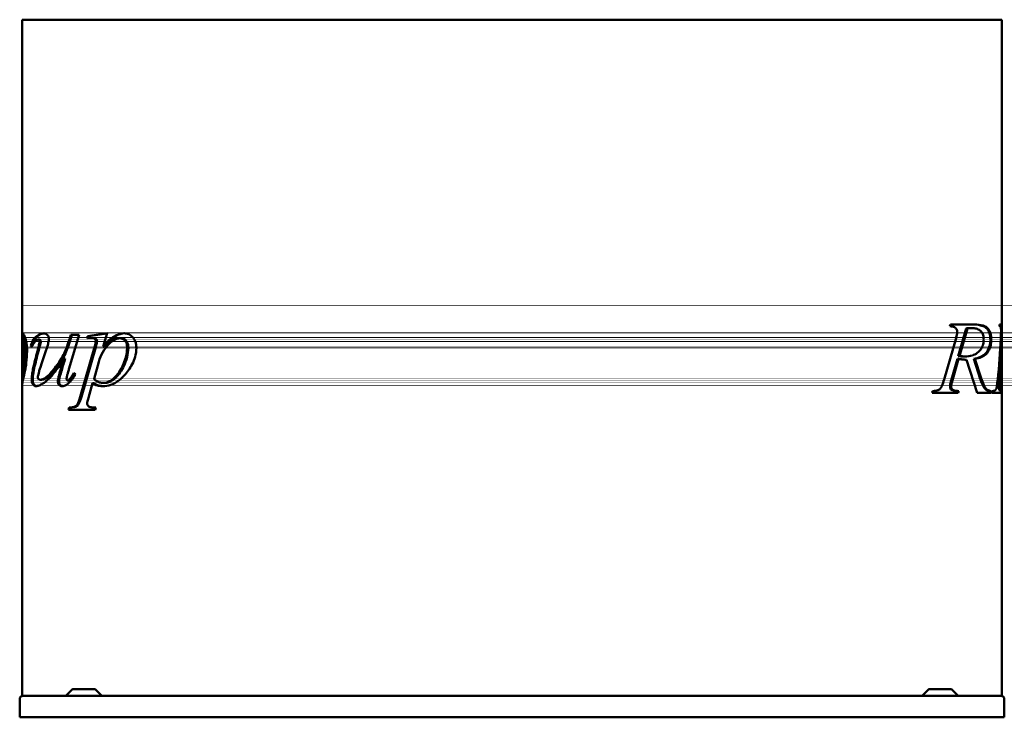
# Model space of a CAD drawing. Header units: millimetres. Extents: x 475 to 1625, y 335 to 1150.
import ezdxf

# ---------------------------------------------------------------- set-up
doc = ezdxf.new("R2010")
doc.units = ezdxf.units.MM
doc.header["$LTSCALE"] = 5
doc.layers.add('Widoczne (ISO)', color=7, linetype='Continuous', lineweight=50)

msp = doc.modelspace()

# ---------------------------------------------------------------- linework, layer by layer
at = {"layer": 'Widoczne (ISO)'}
for p, q in [((477.9, 1150), (477.9, 1150)), ((477.9, 1150), (477.9, 775.5)), ((502, 1150), (477.9, 1150)), ((502, 1150), (789.1, 1150)), ((847.1, 1150), (789.1, 1150)), ((847.1, 1150), (1252.9, 1150)), ((1310.9, 1150), (1252.9, 1150)), ((1310.9, 1150), (1598, 1150)), ((1622, 1150), (1598, 1150)), ((1622, 1150), (1622, 794)), ((477.9, 815.6), (477.9, 787.2)), ((477.9, 811.1), (477.9, 811.1)), ((477.9, 811.1), (477.9, 811.1)), ((477.9, 800.1), (477.9, 782)), ((1561.4, 791.8), (1562.2, 794)), ((1562.2, 794), (1588.2, 794)), ((1622, 794), (1619.5, 794)), ((1621.1, 794), (1621.1, 789.5)), ((1622, 794), (1622, 789.8)), ((477.9, 783.6), (477.9, 751.3)), ((477.9, 779.9), (477.9, 783.6)), ((477.9, 783.6), (477.9, 751.3)), ((477.9, 779.9), (477.9, 783.6)), ((477.9, 782), (477.9, 741.9)), ((477.9, 782), (477.9, 782)), ((477.9, 776.5), (477.9, 782)), ((477.9, 782), (477.9, 777.8)), ((477.9, 782), (477.9, 782)), ((544.6, 782), (532.5, 741.9)), ((533, 776.5), (534.6, 782)), ((534.4, 776.5), (536, 782)), ((534.6, 782), (544.6, 782)), ((554.3, 780.2), (577, 783.6)), ((555.8, 780.2), (576.9, 783.3)), ((577, 783.6), (572.6, 768.3)), ((1561.4, 791.8), (1561.7, 791.8)), ((1580.5, 789.3), (1571.2, 757.1)), ((1581.9, 789.3), (1572.6, 757.1)), ((1580.5, 789.3), (1581.9, 789.3)), ((1584.9, 789.8), (1586.3, 789.8)), ((1621.1, 789.8), (1622, 789.8)), ((1622, 789.8), (1622, 789.3)), ((1622, 789.3), (1622, 757.9)), ((477.9, 780.4), (477.9, 780.4)), ((477.9, 777.8), (477.9, 780.4)), ((477.9, 779.9), (477.9, 779.9)), ((477.9, 777.5), (477.9, 779.9)), ((477.9, 779.9), (477.9, 779.9)), ((477.9, 777.5), (477.9, 779.9)), ((477.9, 778.1), (477.9, 778.1)), ((477.9, 778.1), (477.9, 778.1)), ((477.9, 777.8), (477.9, 738.7)), ((477.9, 777.8), (477.9, 777.8)), ((477.9, 777.8), (477.9, 777.8)), ((477.9, 777.8), (477.9, 777.8)), ((477.9, 739.4), (477.9, 777.8)), ((477.9, 777), (477.9, 777)), ((477.9, 777), (477.9, 777)), ((477.9, 776.5), (477.9, 776.5)), ((477.9, 776.3), (477.9, 776.3)), ((477.9, 775.8), (477.9, 775.8)), ((477.9, 773.4), (477.9, 773.4)), ((477.9, 773.4), (477.9, 773.4)), ((477.9, 771.2), (477.9, 771.2)), ((477.9, 771.2), (477.9, 771.2)), ((479.4, 780.1), (478.4, 780.1)), ((497.8, 776.3), (496.5, 776.3)), ((534.4, 776.5), (533, 776.5)), ((555.8, 780.2), (554.3, 780.2)), ((554.3, 777.6), (554.3, 780.2)), ((555.8, 777.8), (555.8, 780.2)), ((561.1, 778.1), (559.7, 778.1)), ((593.6, 777.8), (592.2, 777.8)), ((1554.7, 729.5), (1568.6, 777.9)), ((477.9, 770.1), (477.9, 738.3)), ((477.9, 738.3), (477.9, 765)), ((477.9, 769.4), (477.9, 769.4)), ((477.9, 767.9), (477.9, 769.4)), ((477.9, 768.7), (477.9, 766.1)), ((477.9, 766.1), (477.9, 768.7)), ((477.9, 768.7), (477.9, 768.7)), ((477.9, 766.1), (477.9, 766.1)), ((477.9, 744.7), (477.9, 765.2)), ((477.9, 723.5), (477.9, 764.7)), ((477.9, 723.5), (477.9, 764.7)), ((477.9, 764.4), (477.9, 736.7)), ((477.9, 764.2), (477.9, 764.2)), ((477.9, 764.2), (477.9, 743.1)), ((489, 769.4), (487.8, 769.4)), ((506, 764.2), (502, 752.6)), ((545.6, 709.3), (562.4, 767.5)), ((547, 709.3), (563.8, 767.5)), ((574, 768.3), (572.6, 768.3)), ((477.9, 754.2), (477.9, 754.2)), ((477.9, 729.7), (477.9, 752.9)), ((477.9, 750.6), (477.9, 727.9)), ((528.2, 754.2), (526.8, 754.2)), ((567.4, 750.3), (561.8, 730.5)), ((1570.2, 753.8), (1563, 728.3)), ((1571.6, 753.8), (1564.4, 728.3)), ((1570.2, 753.8), (1571.6, 753.8)), ((1571.2, 757.1), (1572.6, 757.1)), ((1577.9, 756.6), (1579.3, 756.6)), ((1579.6, 752.8), (1580.7, 752.8)), ((1593.4, 714), (1580.7, 752.8)), ((1589.3, 753.8), (1597, 730.3)), ((1589.3, 753.8), (1590.7, 753.8)), ((1590.7, 753.8), (1598, 731.3)), ((1620.4, 753.8), (1621.4, 753.8)), ((1620.5, 757.9), (1621.6, 757.9)), ((1621.1, 757.9), (1621.1, 753.8)), ((1621.4, 753.8), (1622, 753.8)), ((1622, 757.9), (1621.6, 757.9)), ((1622, 757.9), (1622, 753.8)), ((1622, 753.8), (1622, 360)), ((477.9, 738.2), (477.9, 736.6)), ((477.9, 738), (477.9, 736.7)), ((477.9, 737.5), (477.9, 735.9)), ((538.2, 737.5), (540.2, 735.9)), ((477.9, 727.4), (477.9, 360)), ((477.9, 731.9), (477.9, 723.5)), ((477.9, 731.9), (477.9, 723.5)), ((477.9, 730), (477.9, 730)), ((477.9, 729.7), (477.9, 729.7)), ((477.9, 729.5), (477.9, 729.5)), ((477.9, 729.4), (477.9, 729.4)), ((477.9, 728.7), (477.9, 728.7)), ((477.9, 728.4), (477.9, 728.4)), ((477.9, 727.8), (477.9, 727.8)), ((477.9, 726.6), (477.9, 726.6)), ((478.1, 725.3), (477.9, 725.3)), ((500.3, 729.4), (499, 729.4)), ((532.4, 728.4), (531, 728.4)), ((560.2, 725.2), (555.3, 708.1)), ((561.6, 725.2), (560.2, 725.2)), ((574.4, 725.6), (572.9, 725.6)), ((1563, 728.3), (1564.4, 728.3)), ((1619.1, 728.5), (1620.2, 728.5)), ((477.9, 723.5), (477.9, 723.5)), ((477.9, 723.5), (477.9, 723.5)), ((1540.7, 714), (1541.3, 716.1)), ((1571.3, 714), (1540.7, 714)), ((1563.3, 717.5), (1564.7, 717.5)), ((1570.4, 716.1), (1569.8, 714)), ((1570.4, 716.1), (1571.8, 716.1)), ((1571.8, 716.1), (1571.3, 714)), ((1598, 714), (1593.4, 714)), ((1598, 714), (1609.6, 714)), ((1608.8, 716.1), (1610, 716.1)), ((1610.6, 714), (1621.4, 714)), ((1620.5, 716.1), (1621.5, 716.1)), ((532.1, 694.4), (532.7, 696.9)), ((563.3, 694.4), (532.1, 694.4)), ((534.1, 696.9), (532.7, 696.9)), ((533.5, 694.4), (534.1, 696.9)), ((564, 696.9), (563.3, 694.4)), ((477.9, 360), (477.9, 360)), ((477.9, 360), (478.8, 360)), ((478.8, 360), (478.8, 360)), ((478.8, 360), (835.3, 360)), ((536.7, 367.9), (529, 360.1)), ((537.1, 368), (562.9, 368)), ((563.3, 367.9), (571, 360.1)), ((835.3, 360), (847.1, 360)), ((1252.9, 360), (847.1, 360)), ((1252.9, 360), (1264.7, 360)), ((1264.7, 360), (1621.2, 360)), ((1536.7, 367.9), (1529, 360.1)), ((1537.1, 368), (1562.9, 368)), ((1563.3, 367.9), (1571, 360.1)), ((1621.2, 360), (1622, 360)), ((475, 356.2), (475, 335)), ((475, 356.2), (475, 335)), ((1625, 335), (1625, 356.2)), ((475, 335), (475, 335)), ((1625, 335), (475, 335))]:
    msp.add_line(p, q, dxfattribs=at)
for centre, start, end in [((528.7, 360.5), 270, 315), ((537.1, 367.5), 90, 135), ((562.9, 367.5), 45, 90), ((571.4, 360.5), 225, 270), ((1528.7, 360.5), 270, 315), ((1537.1, 367.5), 90, 135), ((1562.9, 367.5), 45, 90), ((1571.4, 360.5), 225, 270)]:
    msp.add_arc(centre, 0.5, start, end, dxfattribs=at)
for centre, major_axis, ratio, start_param, end_param in [((1540.1, 855.1), (0, -246), 0.333333, 1.310496, 1.319559), ((1540.1, 789.3), (0, -285.2), 0.287474, 1.460661, 1.570796), ((1540.1, 825.9), (0, -285.5), 0.287263, 1.226986, 1.401895), ((1540.1, 789.3), (0, -281.8), 0.287474, 1.459295, 1.540655), ((560, 797.3), (82, 0), 0.714286, 3.637718, 3.666495), ((560, 797.3), (81, 0), 0.714286, 3.644412, 3.65654), ((560, 612), (0, -243.4), 0.336918, 4.031671, 4.135927), ((560, 612), (0, -240.4), 0.336918, 4.021632, 4.127879), ((560, 583.9), (0, -238.5), 0.34375, 3.926991, 3.982197), ((1540.1, 789), (0, -279.9), 0.289406, 1.352908, 1.444668), ((1540.1, 789), (0, -283.3), 0.289406, 1.355608, 1.446214), ((1540.1, 553.4), (0, 251.6), 0.325905, 5.491899, 5.497788), ((1540.1, 857.4), (0, -267.3), 0.30303, 1.0045, 1.014033), ((1540.1, 857.4), (0, -270.6), 0.30303, 1.012234, 1.021606), ((1540.1, 829), (0, -225.5), 0.363636, 1.035564, 1.046648), ((1540.1, 745.5), (0, -243), 0.333333, 1.4406, 1.449546), ((1540.1, 745.5), (0, -246), 0.333333, 1.442196, 1.451032), ((478.8, 356.2), (-3.8, 0), 0.999997, 4.712389, 6.283185), ((478.8, 356.2), (0, 3.8), 0.999997, 0, 1.570796), ((1621.2, 356.2), (3.8, 0), 0.999997, 0, 1.570796)]:
    msp.add_ellipse(centre, major_axis=major_axis, ratio=ratio, start_param=start_param, end_param=end_param, dxfattribs=at)
for points, degree in [([(477.9, 809.8), (477.9, 815.6), (477.9, 815.6)], 2), ([(477.9, 815.6), (477.9, 815.6), (477.9, 812.3)], 2), ([(477.9, 811.1), (477.9, 811.1), (477.9, 812.6), (477.9, 815.6)], 2), ([(477.9, 812.3), (477.9, 811.1), (477.9, 811.1)], 2), ([(477.9, 794.5), (477.9, 801.1), (477.9, 811.1), (477.9, 811.1)], 2), ([(477.9, 811.1), (477.9, 811.1), (477.9, 791.7)], 2), ([(477.9, 758.3), (477.9, 770), (477.9, 791.1), (477.9, 805.6), (477.9, 809.8)], 2), ([(477.9, 780.4), (477.9, 782.4), (477.9, 790.3), (477.9, 800.1)], 2), ([(477.9, 787.2), (477.9, 792.2), (477.9, 794.5)], 2), ([(1586.8, 794), (1590.2, 794), (1593.9, 793.7), (1597.3, 792.9)], 3), ([(1588.2, 794), (1591.4, 794), (1594.8, 793.7), (1598, 793.1)], 3), ([(477.9, 791.7), (477.9, 776.4), (477.9, 757.5)], 2), ([(477.9, 783.6), (477.9, 783.6), (477.9, 778.7), (477.9, 774.9)], 2), ([(477.9, 783.6), (477.9, 783.6), (477.9, 779.8), (477.9, 776.9)], 2), ([(477.9, 780.7), (477.9, 783.6), (477.9, 783.6)], 2), ([(478.5, 783.6), (478.1, 783.6), (477.9, 782.9), (477.9, 781.9)], 3), ([(477.9, 783.6), (477.9, 783.6), (477.9, 781), (477.9, 778.5)], 2), ([(477.9, 779.1), (477.9, 783.6), (477.9, 783.6)], 2), ([(477.9, 783.6), (477.9, 783.6), (477.9, 781), (477.9, 778.5)], 2), ([(477.9, 779.1), (477.9, 783.6), (477.9, 783.6)], 2), ([(479, 781.9), (479, 782.5), (479, 782.9), (479.1, 783.2)], 3), ([(496.6, 780.7), (498.4, 782.1), (500.4, 783.1), (502.7, 783.4)], 3), ([(502, 783.5), (502.3, 783.5), (502.7, 783.6), (503, 783.6)], 3), ([(502.7, 783.4), (503, 783.5), (503.3, 783.5), (503.7, 783.5)], 3), ([(477.9, 775.8), (477.9, 775.8), (477.9, 774.2)], 2), ([(477.9, 775.4), (477.9, 775.4), (477.9, 775.5), (477.9, 775.5)], 3), ([(477.9, 774.2), (477.9, 772.6), (477.9, 770.1)], 2), ([(477.9, 769.4), (477.9, 777.1), (477.9, 780.7)], 2), ([(477.9, 751.3), (477.9, 771.1), (477.9, 779.1)], 2), ([(477.9, 751.3), (477.9, 771.1), (477.9, 779.1)], 2), ([(477.9, 778.5), (477.9, 774.2), (477.9, 770.2)], 2), ([(477.9, 778.5), (477.9, 774.2), (477.9, 770.2)], 2), ([(477.9, 778.1), (477.9, 778.1), (477.9, 777.5)], 2), ([(477.9, 777), (477.9, 778.1), (477.9, 778.1)], 2), ([(477.9, 778.1), (477.9, 778.1), (477.9, 777.5)], 2), ([(477.9, 777), (477.9, 778.1), (477.9, 778.1)], 2), ([(477.9, 775), (477.9, 776.2), (477.9, 777)], 2), ([(477.9, 775), (477.9, 776.2), (477.9, 777)], 2), ([(477.9, 776.9), (477.9, 773.3), (477.9, 764.2)], 2), ([(477.9, 729.4), (477.9, 729.4), (477.9, 733.7), (477.9, 748.9), (477.9, 762.1), (477.9, 776.5)], 2), ([(477.9, 774.4), (477.9, 775.1), (477.9, 776.3), (477.9, 776.3)], 2), ([(477.9, 776.3), (477.9, 776.3), (477.9, 774.3), (477.9, 767.9)], 2), ([(477.9, 772.8), (477.9, 774.1), (477.9, 775.8), (477.9, 775.8)], 2), ([(477.9, 764.7), (477.9, 771.9), (477.9, 775)], 2), ([(477.9, 764.7), (477.9, 771.9), (477.9, 775)], 2), ([(477.9, 774.9), (477.9, 770.9), (477.9, 764.4)], 2), ([(477.9, 765.2), (477.9, 772.5), (477.9, 774.4)], 2), ([(477.9, 773.4), (477.9, 773.4), (477.9, 772.9)], 2), ([(477.9, 772.9), (477.9, 773.4), (477.9, 773.4)], 2), ([(477.9, 773.4), (477.9, 773.4), (477.9, 772.9)], 2), ([(477.9, 772.9), (477.9, 773.4), (477.9, 773.4)], 2), ([(477.9, 772.9), (477.9, 771.9), (477.9, 767.7)], 2), ([(477.9, 771.2), (477.9, 772.5), (477.9, 772.9)], 2), ([(477.9, 772.9), (477.9, 771.9), (477.9, 767.7)], 2), ([(477.9, 771.2), (477.9, 772.5), (477.9, 772.9)], 2), ([(477.9, 765), (477.9, 770), (477.9, 772.8)], 2), ([(477.9, 767.2), (477.9, 767.2), (477.9, 769.2), (477.9, 771.2)], 2), ([(477.9, 767.2), (477.9, 767.2), (477.9, 769.2), (477.9, 771.2)], 2), ([(479, 780.1), (479, 780.8), (479, 781.4), (479, 781.9)], 3), ([(477.9, 770.2), (477.9, 767.2), (477.9, 767.2)], 2), ([(477.9, 770.2), (477.9, 767.2), (477.9, 767.2)], 2), ([(477.9, 767.7), (477.9, 761.2), (477.9, 750.8)], 2), ([(477.9, 767.7), (477.9, 761.2), (477.9, 750.8)], 2), ([(477.9, 766.1), (477.9, 766.1), (477.9, 763.8), (477.9, 761.1)], 2), ([(477.9, 764.2), (477.9, 766.1), (477.9, 766.1)], 2), ([(477.9, 760.6), (477.9, 763), (477.9, 764.2)], 2), ([(477.9, 761.1), (477.9, 759.3), (477.9, 750.6)], 2), ([(477.9, 752.9), (477.9, 757.7), (477.9, 760.6)], 2), ([(477.9, 721.4), (477.9, 721.4), (477.9, 732.1), (477.9, 749.7), (477.9, 758.3)], 2), ([(477.9, 757.5), (477.9, 744.9), (477.9, 726.6), (477.9, 726.6)], 2), ([(477.9, 754.2), (477.9, 735.7), (477.9, 721.9), (477.9, 721.9)], 2), ([(477.9, 733.1), (477.9, 737.7), (477.9, 754.2)], 2), ([(477.9, 750.8), (477.9, 746.4), (477.9, 740.9)], 2), ([(477.9, 750.8), (477.9, 746.4), (477.9, 740.9)], 2), ([(1597.3, 756.1), (1594.7, 754.9), (1592, 754.2), (1589.3, 753.8)], 3), ([(1598, 755.8), (1595.7, 754.8), (1593.2, 754.2), (1590.7, 753.8)], 3), ([(477.9, 727.4), (477.9, 730.6), (477.9, 738.3)], 2), ([(477.9, 729.4), (477.9, 734.4), (477.9, 744.7)], 2), ([(477.9, 743.1), (477.9, 734.4), (477.9, 732.2)], 2), ([(477.9, 721.9), (477.9, 721.9), (477.9, 733.6), (477.9, 742.8)], 2), ([(477.9, 741.9), (477.9, 732.9), (477.9, 730.6)], 2), ([(477.9, 740.9), (477.9, 733.4), (477.9, 731.9)], 2), ([(477.9, 740.9), (477.9, 733.4), (477.9, 731.9)], 2), ([(477.9, 728.4), (477.9, 732), (477.9, 739.4)], 2), ([(477.9, 738.7), (477.9, 732), (477.9, 730)], 2), ([(477.9, 738.4), (477.9, 732.1), (477.9, 725.3), (477.9, 725.3)], 2), ([(477.9, 730), (477.9, 731.4), (477.9, 738.2)], 2), ([(477.9, 729.5), (477.9, 732.2), (477.9, 738)], 2), ([(477.9, 728.4), (477.9, 728.4), (477.9, 730.3), (477.9, 737.5)], 2), ([(477.9, 736.7), (477.9, 731.9), (477.9, 730.8)], 2), ([(477.9, 736.7), (477.9, 728.1), (477.9, 724.4)], 2), ([(477.9, 736.6), (477.9, 727.8), (477.9, 724.3)], 2), ([(477.9, 721.9), (477.9, 721.9), (477.9, 724.9), (477.9, 727.4)], 2), ([(477.9, 735.9), (477.9, 727.8), (477.9, 724.2)], 2), ([(477.9, 727.2), (477.9, 729.4), (477.9, 733.1)], 2), ([(477.9, 732.2), (477.9, 730.8), (477.9, 729.4), (477.9, 729.4)], 2), ([(477.9, 730.8), (477.9, 730.1), (477.9, 729.5)], 2), ([(477.9, 730.6), (477.9, 729.4), (477.9, 728.4), (477.9, 728.4)], 2), ([(477.9, 727.8), (477.9, 727.8), (477.9, 730)], 2), ([(477.9, 730), (477.9, 729), (477.9, 727.8), (477.9, 727.8)], 2), ([(477.9, 726.6), (477.9, 726.6), (477.9, 727.8), (477.9, 729.7)], 2), ([(477.9, 728.7), (477.9, 728.7), (477.9, 729.5)], 2), ([(477.9, 721.9), (477.9, 721.9), (477.9, 726.1), (477.9, 729.4)], 2), ([(477.9, 721.9), (477.9, 721.9), (477.9, 725.6), (477.9, 728.4)], 2), ([(477.9, 727.9), (477.9, 724), (477.9, 721.4), (477.9, 721.4)], 2), ([(477.9, 721.9), (477.9, 721.9), (477.9, 724.9), (477.9, 727.2)], 2), ([(499, 729.4), (499.9, 729.4), (500.9, 729.7), (502, 730.1)], 3), ([(500.3, 729.4), (501.1, 729.4), (501.9, 729.6), (502.7, 729.8)], 3), ([(1597, 730.3), (1597.1, 729.9), (1597.2, 729.6), (1597.3, 729.2)], 3), ([(477.9, 724.4), (477.9, 721.9), (477.9, 721.9)], 2), ([(477.9, 724.3), (477.9, 721.9), (477.9, 721.9)], 2), ([(477.9, 724.2), (477.9, 721.9), (477.9, 721.9)], 2), ([(477.9, 723.2), (477.9, 721.9), (477.9, 721.9)], 2)]:
    msp.add_open_spline(points, degree=degree, dxfattribs=at)
for points, degree, knots in [([(477.9, 775.5), (477.9, 776.8), (477.9, 783.6), (477.9, 783.6)], 2, [0.834177, 0.834177, 0.834177, 1, 2, 2, 2]), ([(478.5, 783.6), (478.9, 783.6), (479.4, 783.1), (480.4, 781.1), (481, 779.8), (482, 776.7), (482.5, 774.8), (483.2, 770.7), (483.4, 769), (483.6, 765.8), (483.6, 764.3), (483.6, 762.8)], 3, [0, 0, 0, 0, 0.860581, 0.860581, 1.598297, 1.598297, 2.243315, 2.243315, 2.656352, 2.656352, 2.995344, 2.995344, 2.995344, 2.995344]), ([(495.3, 780.7), (496.1, 781.3), (496.8, 781.8), (498.9, 782.9), (500.4, 783.4), (502, 783.5)], 3, [0, 0, 0, 0, 0.383918, 0.383918, 1.04754, 1.04754, 1.04754, 1.04754]), ([(503, 783.6), (503.8, 783.6), (504.6, 783.4), (506.4, 782.7), (507, 782.1), (507.9, 781.1), (508.3, 780.5), (508.7, 779.3), (508.9, 778.8), (509, 777.9), (509, 777.4), (509, 776.9)], 3, [0, 0, 0, 0, 0.344958, 0.344958, 0.763257, 0.763257, 1.188882, 1.188882, 1.450719, 1.450719, 1.698399, 1.698399, 1.698399, 1.698399]), ([(572.6, 768.3), (574.8, 770.9), (577.1, 773.4), (580.6, 776.6), (581.7, 777.5), (584.1, 779.3), (586.2, 780.8), (591.7, 783), (594.3, 783.6), (597.1, 783.6)], 3, [0, 0, 0, 0, 1.218518, 1.218518, 1.740781, 1.740781, 2.368808, 2.368808, 2.949687, 2.949687, 2.949687, 2.949687]), ([(574, 768.3), (578, 773), (582.3, 777.3), (586.7, 780.1), (587, 780.2), (590.6, 782.3), (594.1, 783.4), (597.7, 783.6)], 3, [-3.580363, -3.580363, -3.580363, -3.580363, -1.76449, -1.76449, -1.656622, -1.656622, -0.109248, -0.109248, -0.109248, -0.109248]), ([(597.1, 783.6), (598.9, 783.6), (600.6, 783.2), (604.1, 781.7), (605.7, 780.5), (607.8, 778.1), (609, 776.7), (610.4, 773.3), (610.8, 772), (611.2, 769.3), (611.3, 768), (611.3, 766.7)], 3, [0, 0, 0, 0, 0.764308, 0.764308, 1.532857, 1.532857, 1.924818, 1.924818, 2.142827, 2.142827, 2.342202, 2.342202, 2.342202, 2.342202]), ([(1570, 785.4), (1570, 786), (1569.9, 786.5), (1569.6, 787.6), (1569.4, 788), (1568.7, 789.1), (1568.2, 789.6), (1567.1, 790.6), (1566.3, 791), (1564.2, 791.7), (1562.8, 791.8), (1561.4, 791.8)], 3, [0, 0, 0, 0, 0.171537, 0.171537, 0.34197, 0.34197, 0.618577, 0.618577, 1.114766, 1.114766, 1.928684, 1.928684, 1.928684, 1.928684]), ([(1568.6, 777.9), (1568.8, 778.7), (1569, 779.5), (1569.5, 781.3), (1569.7, 782.3), (1569.9, 784), (1570, 784.7), (1570, 785.4)], 3, [0, 0, 0, 0, 0.2588504, 0.2588504, 0.5703307, 0.5703307, 0.770352, 0.770352, 0.770352, 0.770352]), ([(1584.9, 789.8), (1584.3, 789.8), (1583.6, 789.7), (1582.1, 789.6), (1581.3, 789.5), (1580.5, 789.3)], 3, [-0.6260861, -0.6260861, -0.6260861, -0.6260861, -0.3370312, -0.3370312, 0, 0, 0, 0]), ([(1586.3, 789.8), (1585.9, 789.8), (1585.4, 789.8), (1583.9, 789.6), (1582.9, 789.5), (1581.9, 789.3)], 3, [0, 0, 0, 0, 0.1960461, 0.1960461, 0.6253182, 0.6253182, 0.6253182, 0.6253182]), ([(1598, 785.6), (1597.4, 786.3), (1596.6, 787), (1594.2, 788.5), (1592.6, 789), (1589.6, 789.7), (1587.9, 789.8), (1586.3, 789.8)], 3, [0.062939, 0.062939, 0.062939, 0.062939, 0.369946, 0.369946, 0.768161, 0.768161, 1.184617, 1.184617, 1.184617, 1.184617]), ([(1597.3, 792.9), (1599.5, 792.4), (1601.3, 791.7), (1604.5, 789.5), (1605.6, 787.9), (1607.1, 785.4), (1607.6, 783.8), (1608.5, 780.1), (1608.7, 778.1), (1608.7, 776)], 3, [-2.172079, -2.172079, -2.172079, -2.172079, -1.715496, -1.715496, -1.196437, -1.196437, -0.629045, -0.629045, 0, 0, 0, 0]), ([(1598, 793.1), (1601, 792.5), (1603.3, 791.5), (1606.7, 788.4), (1607.7, 786.5), (1608.7, 784.3), (1609.1, 782.8), (1609.7, 779.5), (1609.8, 777.8), (1609.8, 776)], 3, [0, 0, 0, 0, 1.259569, 1.259569, 2.486072, 2.486072, 4.382493, 4.382493, 6.331733, 6.331733, 6.331733, 6.331733]), ([(1600.9, 776.2), (1600.9, 778), (1600.7, 779.7), (1600, 782.2), (1599.7, 783), (1599, 784.4), (1598.5, 785.1), (1598, 785.6)], 3, [0, 0, 0, 0, 0.522682, 0.522682, 0.803922, 0.803922, 1.068016, 1.068016, 1.068016, 1.068016]), ([(1621.2, 787), (1621.2, 787.7), (1621.1, 788.3), (1621.1, 789.4), (1621, 789.8), (1620.9, 790.5), (1620.8, 790.8), (1620.6, 791.3), (1620.5, 791.5), (1620.1, 791.7), (1619.7, 791.8), (1619.3, 791.8)], 3, [0, 0, 0, 0, 0.1907751, 0.1907751, 0.346398, 0.346398, 0.4924212, 0.4924212, 0.684072, 0.684072, 0.9005124, 0.9005124, 0.9005124, 0.9005124]), ([(1620.9, 777.9), (1621, 779.4), (1621, 780.9), (1621.1, 783.9), (1621.2, 785.5), (1621.2, 787)], 3, [0, 0, 0, 0, 0.4637577, 0.4637577, 0.9069773, 0.9069773, 0.9069773, 0.9069773]), ([(477.9, 742.8), (477.9, 752.5), (477.9, 772.2), (477.9, 780.4), (477.9, 781.9)], 2, [0, 0, 0, 1, 2, 2.452501, 2.452501, 2.452501]), ([(477.9, 777.5), (477.9, 778.3), (478, 779), (478.1, 779.9), (478.2, 780.1), (478.4, 780.1)], 3, [-0.8748054, -0.8748054, -0.8748054, -0.8748054, -0.433294, -0.433294, 0, 0, 0, 0]), ([(477.9, 777.5), (477.9, 776.2), (477.9, 774.4), (477.9, 768.4), (477.9, 762.8), (477.9, 755.9), (477.9, 752.4), (477.9, 745.4), (477.9, 741.9), (477.9, 738.4)], 3, [0.059284, 0.059284, 0.059284, 0.059284, 0.785092, 0.785092, 2.445509, 2.445509, 4.049893, 4.049893, 5.575174, 5.575174, 5.575174, 5.575174]), ([(480.2, 767.4), (480.2, 769), (480.2, 770.6), (480, 773.6), (479.8, 775), (479.5, 777.1), (479.3, 777.9), (479, 779.1), (478.9, 779.4), (478.6, 780), (478.5, 780.1), (478.4, 780.1)], 3, [0, 0, 0, 0, 0.48372, 0.48372, 0.930944, 0.930944, 1.285186, 1.285186, 1.576595, 1.576595, 1.901764, 1.901764, 1.901764, 1.901764]), ([(481.2, 767.4), (481.2, 768.5), (481.2, 769.7), (481.1, 771.9), (481, 772.9), (480.8, 775.4), (480.6, 776.4), (480.3, 778.1), (480.1, 778.8), (479.7, 779.9), (479.5, 780.1), (479.4, 780.1)], 3, [-1.579537, -1.579537, -1.579537, -1.579537, -1.361384, -1.361384, -1.16889, -1.16889, -0.84696, -0.84696, -0.454019, -0.454019, 0, 0, 0, 0]), ([(487.8, 769.4), (488.5, 771), (489.2, 772.6), (491.4, 776.8), (493.2, 779), (495.3, 780.7)], 3, [0, 0, 0, 0, 0.638653, 0.638653, 1.803046, 1.803046, 1.803046, 1.803046]), ([(489, 769.4), (489.9, 771.8), (491, 774.1), (493.6, 777.9), (495, 779.5), (496.6, 780.7)], 3, [-1.806032, -1.806032, -1.806032, -1.806032, -0.869474, -0.869474, 0, 0, 0, 0]), ([(496.5, 776.3), (495.9, 776.3), (495.2, 776.1), (494.5, 775.7), (494.3, 775.6), (494.1, 775.4), (494.1, 775.4), (493.9, 775.3), (493.9, 775.3), (493.2, 774.7), (492.1, 773.2), (490.2, 770.1), (489.6, 769), (489, 767.9)], 3, [0, 0, 0, 0, 0.319471, 0.319471, 0.399295, 0.399295, 0.42911, 0.42911, 0.460552, 0.460552, 0.966793, 0.966793, 1.216774, 1.216774, 1.216774, 1.216774]), ([(496.2, 765.2), (496.5, 766.3), (496.9, 767.5), (497.4, 769.6), (497.7, 770.7), (498, 772.2), (498.2, 772.9), (498.3, 773.7), (498.3, 774.1), (498.3, 774.4)], 3, [0, 0, 0, 0, 0.3731044, 0.3731044, 0.6843525, 0.6843525, 0.8483201, 0.8483201, 0.9496615, 0.9496615, 0.9496615, 0.9496615]), ([(498.3, 774.4), (498.3, 774.5), (498.3, 774.7), (498.2, 775), (498.2, 775.1), (498, 775.5), (497.8, 775.7), (497.5, 775.9), (497.3, 776.1), (496.9, 776.2), (496.7, 776.3), (496.5, 776.3)], 3, [0, 0, 0, 0, 0.0477721, 0.0477721, 0.0992258, 0.0992258, 0.1884616, 0.1884616, 0.3210254, 0.3210254, 0.4503572, 0.4503572, 0.4503572, 0.4503572]), ([(497.5, 765.2), (498.7, 769.5), (499.3, 771.9), (499.6, 773.7), (499.7, 774.1), (499.7, 774.4)], 3, [-0.4647067, -0.4647067, -0.4647067, -0.4647067, -0.0914272, -0.0914272, 0, 0, 0, 0]), ([(499.7, 774.4), (499.7, 774.5), (499.7, 774.5), (499.6, 774.7), (499.6, 774.8), (499.5, 775.1), (499.5, 775.2), (499.2, 775.6), (499, 775.9), (498.4, 776.2), (498.1, 776.3), (497.8, 776.3)], 3, [-0.4036541, -0.4036541, -0.4036541, -0.4036541, -0.372211, -0.372211, -0.3404082, -0.3404082, -0.2703195, -0.2703195, -0.1382093, -0.1382093, 0, 0, 0, 0]), ([(502, 730.1), (503.2, 730.6), (504.5, 731.3), (506.9, 732.9), (508.8, 734.7), (513.9, 740.2), (518.2, 745.8), (524.9, 755.5), (526.1, 758.1), (529.3, 765.1), (531.4, 771.1), (533, 776.5)], 3, [0.051772, 0.051772, 0.051772, 0.051772, 0.611038, 0.611038, 2.07615, 2.07615, 4.780812, 4.780812, 8.279711, 8.279711, 16.850922, 16.850922, 16.850922, 16.850922]), ([(502.7, 729.8), (503.7, 730.2), (504.8, 730.7), (506.7, 731.8), (508, 732.6), (514.2, 738.8), (519.3, 745.4), (525.8, 754.7), (527.1, 757.4), (530, 763.2), (532.4, 769.9), (534.4, 776.5)], 3, [-2.980767, -2.980767, -2.980767, -2.980767, -2.822862, -2.822862, -2.68609, -2.68609, -2.454275, -2.454275, -2.158853, -2.158853, 0, 0, 0, 0]), ([(509, 776.9), (509, 776.1), (508.9, 775.1), (508.4, 772.3), (507.8, 770.2), (506.9, 767), (506.4, 765.6), (506, 764.2)], 3, [0, 0, 0, 0, 0.252424, 0.252424, 0.76037, 0.76037, 1.163129, 1.163129, 1.163129, 1.163129]), ([(559.7, 778.1), (559.2, 778.1), (558.6, 778), (556.9, 777.9), (555.5, 777.8), (554.3, 777.6)], 3, [0, 0, 0, 0, 0.222484, 0.222484, 0.7388696, 0.7388696, 0.7388696, 0.7388696]), ([(563.9, 774.3), (563.9, 774.8), (563.9, 775.2), (563.6, 776), (563.5, 776.3), (563.1, 776.8), (562.9, 777.1), (562.2, 777.6), (561.8, 777.8), (560.8, 778), (560.3, 778.1), (559.7, 778.1)], 3, [0, 0, 0, 0, 0.136781, 0.136781, 0.25034, 0.25034, 0.3503156, 0.3503156, 0.459437, 0.459437, 0.6002006, 0.6002006, 0.6002006, 0.6002006]), ([(565.3, 774.3), (565.3, 774.6), (565.3, 774.8), (565.2, 775.4), (565.2, 775.6), (564.9, 776.2), (564.8, 776.5), (564.2, 777.2), (563.8, 777.5), (562.8, 777.9), (561.9, 778.1), (561.1, 778.1)], 3, [-0.7424406, -0.7424406, -0.7424406, -0.7424406, -0.6755298, -0.6755298, -0.61256, -0.61256, -0.5092171, -0.5092171, -0.3486987, -0.3486987, 0, 0, 0, 0]), ([(562.4, 767.5), (562.6, 768.3), (562.8, 769.2), (563.3, 770.9), (563.5, 771.8), (563.8, 773.3), (563.9, 773.9), (563.9, 774.3)], 3, [0, 0, 0, 0, 0.2786149, 0.2786149, 0.5281417, 0.5281417, 0.734426, 0.734426, 0.734426, 0.734426]), ([(563.8, 767.5), (564.4, 769.9), (565, 772.1), (565.3, 773.7), (565.3, 774.1), (565.3, 774.3)], 3, [-0.4184983, -0.4184983, -0.4184983, -0.4184983, -0.0742384, -0.0742384, 0, 0, 0, 0]), ([(592.2, 777.8), (589.8, 777.8), (587.4, 777.1), (582.5, 774.3), (580.1, 772.2), (576.4, 768), (574.2, 765.3), (570.2, 758.1), (568.6, 754.4), (567.4, 750.3)], 3, [0, 0, 0, 0, 1.040744, 1.040744, 2.223557, 2.223557, 3.044812, 3.044812, 3.802713, 3.802713, 3.802713, 3.802713]), ([(600.4, 766.8), (600.4, 768.1), (600.3, 769.5), (599.8, 771.9), (599.4, 772.9), (598.3, 774.6), (597.7, 775.3), (596.3, 776.5), (595.5, 777), (593.9, 777.6), (593.1, 777.8), (592.2, 777.8)], 3, [0, 0, 0, 0, 0.402655, 0.402655, 0.753535, 0.753535, 1.093755, 1.093755, 1.495954, 1.495954, 1.88385, 1.88385, 1.88385, 1.88385]), ([(601.9, 766.8), (601.9, 768.4), (601.7, 769.9), (601, 772.5), (600.5, 773.4), (599.3, 775.2), (598.3, 776.1), (596.1, 777.5), (594.9, 777.8), (593.6, 777.8)], 3, [-2.106316, -2.106316, -2.106316, -2.106316, -1.499578, -1.499578, -1.033445, -1.033445, -0.524288, -0.524288, 0, 0, 0, 0]), ([(1608.7, 776), (1608.7, 774.6), (1608.6, 773.2), (1608.2, 770.4), (1607.9, 769.1), (1606.5, 764.8), (1605.1, 762.6), (1602.3, 758.9), (1600, 757.2), (1597.3, 756.1)], 3, [-2.242181, -2.242181, -2.242181, -2.242181, -2.007812, -2.007812, -1.76874, -1.76874, -1.188156, -1.188156, 0, 0, 0, 0]), ([(1598, 765.6), (1599, 767.1), (1599.8, 768.9), (1600.7, 772.6), (1600.9, 774.4), (1600.9, 776.2)], 3, [0, 0, 0, 0, 0.621838, 0.621838, 1.181738, 1.181738, 1.181738, 1.181738]), ([(1609.8, 776), (1609.8, 773.8), (1609.6, 771.7), (1608.7, 767.6), (1608, 765.8), (1606.5, 762.8), (1605.4, 761), (1602, 757.7), (1600.1, 756.6), (1598, 755.8)], 3, [0, 0, 0, 0, 0.656176, 0.656176, 1.318285, 1.318285, 1.875941, 1.875941, 2.392824, 2.392824, 2.392824, 2.392824]), ([(480.2, 767.4), (480.2, 763.3), (480.1, 759.4), (479.6, 751.3), (479.3, 747.4), (478.8, 740.8), (478.4, 735.7), (478, 729.9), (477.9, 728.3), (477.9, 727.2)], 3, [-6.573799, -6.573799, -6.573799, -6.573799, -4.506208, -4.506208, -2.349453, -2.349453, -0.713283, -0.713283, -0.014808, -0.014808, -0.014808, -0.014808]), ([(477.9, 723.2), (477.9, 723.8), (478, 724.7), (478.3, 726.3), (478.5, 727.6), (479.6, 732.6), (480.5, 736.2), (481.8, 743.2), (482.3, 746.2), (483.2, 753.6), (483.6, 758.1), (483.6, 762.8)], 3, [-6.519346, -6.519346, -6.519346, -6.519346, -4.93258, -4.93258, -3.917268, -3.917268, -2.379394, -2.379394, -1.408357, -1.408357, 0, 0, 0, 0]), ([(479, 729.9), (479, 730.1), (479.1, 730.2), (479.1, 731.9), (479.3, 733.6), (479.6, 738.6), (480, 743.3), (480.9, 754.7), (481.2, 760.9), (481.2, 767.4)], 3, [-4.711688, -4.711688, -4.711688, -4.711688, -4.604683, -4.604683, -3.669387, -3.669387, -1.941102, -1.941102, 0, 0, 0, 0]), ([(611.3, 766.7), (611.3, 763), (610.8, 759.4), (608, 750.2), (605.1, 744.9), (599.1, 736.3), (595.4, 731.9), (587.8, 726.2), (584.7, 724.5), (578.3, 722.4), (575.1, 721.9), (571.8, 721.9)], 3, [0, 0, 0, 0, 1.112604, 1.112604, 3.00879, 3.00879, 4.753659, 4.753659, 5.856193, 5.856193, 6.923837, 6.923837, 6.923837, 6.923837]), ([(572.9, 725.6), (574.2, 725.6), (575.4, 725.8), (577.2, 726.3), (577.8, 726.5), (579.9, 727.4), (581.2, 728.1), (586.1, 731.7), (589.1, 735.3), (592.8, 740.8), (594.1, 743.2), (596.8, 749.1), (597.9, 752.5), (599, 755.9), (599.6, 758.3), (600.3, 762.8), (600.4, 764.8), (600.4, 766.8)], 3, [0, 0, 0, 0, 0.513091, 0.513091, 0.793018, 0.793018, 1.412862, 1.412862, 3.089558, 3.089558, 4.565127, 4.565127, 7.221519, 7.221519, 12.835576, 12.835576, 17.241853, 17.241853, 17.241853, 17.241853]), ([(574.4, 725.6), (575.9, 725.6), (577.4, 725.9), (580.5, 726.9), (582, 727.7), (584.5, 729.5), (585.5, 730.3), (589.4, 733.9), (592.9, 738.1), (597.8, 747.8), (599.5, 752.6), (601.3, 759.4), (601.9, 763), (601.9, 766.8)], 3, [-5.536109, -5.536109, -5.536109, -5.536109, -4.866344, -4.866344, -4.159896, -4.159896, -3.662655, -3.662655, -2.171707, -2.171707, -1.13389, -1.13389, 0, 0, 0, 0]), ([(1579.3, 756.6), (1582.1, 756.6), (1585, 756.9), (1589.7, 758.4), (1591.6, 759.4), (1595.2, 762.1), (1596.8, 763.8), (1598, 765.6)], 3, [0, 0, 0, 0, 1.193212, 1.193212, 2.05343, 2.05343, 2.915453, 2.915453, 2.915453, 2.915453]), ([(526.8, 754.2), (523.4, 748.9), (519.7, 743.3), (513.7, 735.6), (511.1, 732.5), (506.1, 727.8), (503.8, 726.1), (502, 725)], 3, [0, 0, 0, 0, 2.132356, 2.132356, 3.447815, 3.447815, 4.675598, 4.675598, 4.675598, 4.675598]), ([(520.5, 733.1), (521, 735.1), (521.9, 738.2), (523.9, 744.8), (525.5, 750), (526.8, 754.2)], 3, [0, 0, 0, 0, 0.611262, 0.611262, 1.743668, 1.743668, 1.743668, 1.743668]), ([(521.9, 733.1), (522.4, 735.1), (523.4, 738.3), (525.3, 744.9), (526.9, 750), (528.2, 754.2)], 3, [-2.122839, -2.122839, -2.122839, -2.122839, -1.368938, -1.368938, 0, 0, 0, 0]), ([(1571.2, 757.1), (1572.4, 756.9), (1573.6, 756.8), (1575.8, 756.6), (1576.8, 756.6), (1577.9, 756.6)], 3, [-0.9392429, -0.9392429, -0.9392429, -0.9392429, -0.4364085, -0.4364085, 0, 0, 0, 0]), ([(1580.7, 752.8), (1579.8, 752.8), (1578.9, 752.8), (1577.2, 752.9), (1576.3, 753), (1574.2, 753.3), (1572.9, 753.5), (1571.6, 753.8)], 3, [0, 0, 0, 0, 0.367614, 0.367614, 0.737081, 0.737081, 1.289348, 1.289348, 1.289348, 1.289348]), ([(1572.6, 757.1), (1573.3, 757), (1573.9, 756.9), (1575.3, 756.8), (1575.9, 756.7), (1577.5, 756.6), (1578.4, 756.6), (1579.3, 756.6)], 3, [0, 0, 0, 0, 0.2807161, 0.2807161, 0.5579227, 0.5579227, 0.9415327, 0.9415327, 0.9415327, 0.9415327]), ([(489, 729.4), (489, 730.7), (489.1, 732.1), (489.4, 735), (489.7, 736.7), (490.3, 740.4), (490.7, 742.6), (491.2, 744.7)], 3, [0, 0, 0, 0, 0.39627, 0.39627, 0.891292, 0.891292, 1.565746, 1.565746, 1.565746, 1.565746]), ([(490.2, 729.4), (490.2, 731.3), (490.4, 733.6), (491.1, 738.7), (491.8, 741.8), (492.4, 744.7)], 3, [-1.583528, -1.583528, -1.583528, -1.583528, -0.927522, -0.927522, 0, 0, 0, 0]), ([(498.9, 743.1), (498.4, 741.7), (498, 740.3), (497.4, 737.9), (497, 736.7), (496.7, 734.9), (496.5, 734.1), (496.3, 733), (496.3, 732.5), (496.3, 732.2)], 3, [0, 0, 0, 0, 0.44339, 0.44339, 0.803157, 0.803157, 1.014471, 1.014471, 1.147988, 1.147988, 1.147988, 1.147988]), ([(532.5, 741.9), (532.1, 740.5), (531.7, 739), (531, 736.5), (530.6, 735.2), (530.2, 733.4), (530, 732.6), (529.8, 731.4), (529.8, 730.9), (529.8, 730.6)], 3, [0, 0, 0, 0, 0.451414, 0.451414, 0.816326, 0.816326, 1.03571, 1.03571, 1.170953, 1.170953, 1.170953, 1.170953]), ([(531, 728.4), (531.4, 728.4), (531.7, 728.5), (532.2, 728.8), (532.4, 728.9), (532.7, 729.2), (532.8, 729.3), (533.4, 729.8), (534.1, 730.8), (535.6, 733.1), (537.1, 735.7), (538.2, 737.5)], 3, [0, 0, 0, 0, 0.134787, 0.134787, 0.237271, 0.237271, 0.287917, 0.287917, 0.523322, 0.523322, 1.242335, 1.242335, 1.242335, 1.242335]), ([(532.4, 728.4), (532.7, 728.4), (533, 728.5), (533.6, 728.8), (533.9, 729), (534.3, 729.3), (534.4, 729.4), (535.1, 730.1), (537, 733), (539.1, 736.7)], 3, [-1.671132, -1.671132, -1.671132, -1.671132, -1.628489, -1.628489, -1.578876, -1.578876, -1.566795, -1.566795, -0.099183, -0.099183, -0.099183, -0.099183]), ([(477.9, 725.3), (477.9, 725.3), (477.9, 725.4), (477.9, 726.1), (477.9, 726.6), (477.9, 727.2)], 3, [0, 0, 0, 0, 0.3803894, 0.3803894, 0.723776, 0.723776, 0.723776, 0.723776]), ([(494, 721.9), (493.2, 721.9), (492.5, 722.1), (491.1, 722.9), (490.6, 723.6), (489.9, 724.8), (489.6, 725.4), (489.3, 726.7), (489.2, 727.2), (489.1, 728.3), (489, 728.8), (489, 729.4)], 3, [0, 0, 0, 0, 0.363322, 0.363322, 0.80418, 0.80418, 1.262335, 1.262335, 1.540771, 1.540771, 1.815597, 1.815597, 1.815597, 1.815597]), ([(494.6, 722), (494.3, 722), (494, 722.1), (493.3, 722.4), (492.9, 722.6), (491.9, 723.4), (491.4, 724.1), (490.9, 725.3), (490.6, 725.9), (490.3, 727.6), (490.2, 728.5), (490.2, 729.4)], 3, [-1.021707, -1.021707, -1.021707, -1.021707, -0.916108, -0.916108, -0.7616, -0.7616, -0.526273, -0.526273, -0.27547, -0.27547, 0, 0, 0, 0]), ([(502, 725), (500.5, 724.1), (499.1, 723.3), (496.4, 722.3), (495.2, 721.9), (494, 721.9)], 3, [0, 0, 0, 0, 0.665236, 0.665236, 1.271267, 1.271267, 1.271267, 1.271267]), ([(496.3, 732.2), (496.3, 731.8), (496.3, 731.5), (496.5, 730.9), (496.6, 730.7), (496.8, 730.3), (497, 730.1), (497.4, 729.7), (497.7, 729.6), (498.3, 729.4), (498.7, 729.4), (499, 729.4)], 3, [0, 0, 0, 0, 0.1019552, 0.1019552, 0.1865528, 0.1865528, 0.2790407, 0.2790407, 0.4059209, 0.4059209, 0.5397495, 0.5397495, 0.5397495, 0.5397495]), ([(519.6, 727.2), (519.6, 728), (519.7, 728.9), (520, 730.9), (520.3, 732), (520.5, 733.1)], 3, [0, 0, 0, 0, 0.2545905, 0.2545905, 0.6001164, 0.6001164, 0.6001164, 0.6001164]), ([(524.6, 721.9), (523.9, 721.9), (523.2, 722.1), (521.8, 722.6), (521.3, 723.1), (520.5, 723.9), (520.2, 724.4), (519.9, 725.3), (519.8, 725.7), (519.7, 726.4), (519.6, 726.8), (519.6, 727.2)], 3, [0, 0, 0, 0, 0.287433, 0.287433, 0.614085, 0.614085, 0.907677, 0.907677, 1.088396, 1.088396, 1.261225, 1.261225, 1.261225, 1.261225]), ([(521.1, 727.2), (521.1, 728), (521.1, 729), (521.4, 730.9), (521.7, 732.1), (521.9, 733.1)], 3, [-0.5981065, -0.5981065, -0.5981065, -0.5981065, -0.3395762, -0.3395762, 0, 0, 0, 0]), ([(525.3, 722), (525, 722), (524.7, 722.1), (524, 722.3), (523.6, 722.5), (522.5, 723.2), (522.1, 723.7), (521.7, 724.4), (521.4, 724.9), (521.1, 726), (521.1, 726.6), (521.1, 727.2)], 3, [-0.5903445, -0.5903445, -0.5903445, -0.5903445, -0.5440073, -0.5440073, -0.4706125, -0.4706125, -0.3537137, -0.3537137, -0.183285, -0.183285, 0, 0, 0, 0]), ([(529.8, 730.6), (529.8, 730.2), (529.8, 729.8), (530, 729.2), (530.1, 729), (530.2, 728.8), (530.3, 728.7), (530.5, 728.5), (530.6, 728.5), (530.8, 728.4), (530.9, 728.4), (531, 728.4)], 3, [0, 0, 0, 0, 0.1084846, 0.1084846, 0.1999719, 0.1999719, 0.3511997, 0.3511997, 0.4583284, 0.4583284, 0.5698583, 0.5698583, 0.5698583, 0.5698583]), ([(540.2, 735.9), (539.3, 734.4), (538.4, 733), (536.6, 730.3), (535.7, 729.2), (533.5, 726.6), (532.2, 725.3), (530.7, 724.2)], 3, [0, 0, 0, 0, 0.574941, 0.574941, 1.092795, 1.092795, 1.781974, 1.781974, 1.781974, 1.781974]), ([(571.8, 721.9), (570.8, 721.9), (569.7, 722), (568.1, 722.2), (567.6, 722.3), (565.6, 722.7), (563.5, 723.3), (560.2, 725.2)], 3, [0, 0, 0, 0, 0.452888, 0.452888, 0.678651, 0.678651, 1.287971, 1.287971, 1.287971, 1.287971]), ([(572.6, 722), (570.9, 722), (569.2, 722.2), (567.5, 722.6), (567.4, 722.6), (565.4, 723.2), (563.5, 724.1), (561.6, 725.2)], 3, [-1.517336, -1.517336, -1.517336, -1.517336, -0.856882, -0.856882, -0.834401, -0.834401, 0, 0, 0, 0]), ([(561.8, 730.5), (562.7, 729.4), (563.8, 728.5), (565.9, 727.1), (567, 726.6), (569.7, 725.8), (571.3, 725.6), (572.9, 725.6)], 3, [0, 0, 0, 0, 0.522597, 0.522597, 1.003545, 1.003545, 1.689546, 1.689546, 1.689546, 1.689546]), ([(1550.7, 719.7), (1551.2, 720.4), (1551.6, 721.2), (1553.1, 724.3), (1554, 727.1), (1554.7, 729.5)], 3, [0, 0, 0, 0, 0.291029, 0.291029, 1.092718, 1.092718, 1.092718, 1.092718]), ([(1563, 728.3), (1562.6, 727.1), (1562.2, 725.7), (1561.7, 723.3), (1561.6, 722.2), (1561.6, 721.1)], 3, [-0.7466792, -0.7466792, -0.7466792, -0.7466792, -0.3287491, -0.3287491, 0, 0, 0, 0]), ([(1564.4, 728.3), (1564.2, 727.6), (1563.9, 726.9), (1563.5, 725.2), (1563.3, 724.2), (1563.1, 722.5), (1563, 721.8), (1563, 721.1)], 3, [0, 0, 0, 0, 0.2405303, 0.2405303, 0.5397788, 0.5397788, 0.7509214, 0.7509214, 0.7509214, 0.7509214]), ([(1597.3, 729.2), (1598.8, 725), (1600.2, 721.8), (1602, 719.2), (1602.8, 718.3), (1605.4, 716.7), (1607.1, 716.3), (1608.8, 716.1)], 3, [-4.26558, -4.26558, -4.26558, -4.26558, -1.878934, -1.878934, -0.995366, -0.995366, 0, 0, 0, 0]), ([(1598.4, 730.3), (1599.3, 727.4), (1600.4, 724.5), (1602.6, 720.1), (1603.4, 719.1), (1604.7, 717.9), (1605.5, 717.4), (1607.5, 716.5), (1608.7, 716.2), (1610, 716.1)], 3, [0, 0, 0, 0, 0.96581, 0.96581, 1.925197, 1.925197, 3.263542, 3.263542, 5.106217, 5.106217, 5.106217, 5.106217]), ([(1615.8, 719.6), (1616, 720.4), (1616.2, 721.3), (1616.7, 724.5), (1617, 727.3), (1617.3, 729.6)], 3, [0, 0, 0, 0, 0.2684263, 0.2684263, 0.8974924, 0.8974924, 0.8974924, 0.8974924]), ([(1619.1, 728.5), (1619, 726.8), (1618.9, 724.5), (1618.7, 722), (1618.7, 721.2), (1618.7, 720.6)], 3, [-0.6318919, -0.6318919, -0.6318919, -0.6318919, -0.1829625, -0.1829625, 0, 0, 0, 0]), ([(1620.2, 728.5), (1620.1, 727.2), (1620, 725.8), (1619.8, 722.9), (1619.7, 721.5), (1619.7, 720.6)], 3, [0, 0, 0, 0, 0.4067547, 0.4067547, 0.8819794, 0.8819794, 0.8819794, 0.8819794]), ([(530.7, 724.2), (530.1, 723.8), (529.5, 723.4), (528.3, 722.8), (527.7, 722.5), (526.2, 722.1), (525.4, 721.9), (524.6, 721.9)], 3, [0, 0, 0, 0, 0.2870471, 0.2870471, 0.5603071, 0.5603071, 0.9124644, 0.9124644, 0.9124644, 0.9124644]), ([(1541.3, 716.1), (1542, 716.1), (1542.7, 716.2), (1543.9, 716.3), (1544.5, 716.4), (1545.8, 716.6), (1546.6, 716.8), (1547.2, 717)], 3, [0, 0, 0, 0, 0.2870259, 0.2870259, 0.5276264, 0.5276264, 0.8399109, 0.8399109, 0.8399109, 0.8399109]), ([(1547.2, 717), (1547.6, 717.2), (1548, 717.4), (1548.8, 717.8), (1549.2, 718.1), (1550, 718.7), (1550.4, 719.2), (1550.7, 719.7)], 3, [0, 0, 0, 0, 0.1767799, 0.1767799, 0.355784, 0.355784, 0.5712936, 0.5712936, 0.5712936, 0.5712936]), ([(1561.6, 721.1), (1561.6, 720.6), (1561.6, 720.2), (1561.9, 719.4), (1562, 719), (1562.5, 718.2), (1562.9, 717.8), (1563.3, 717.5)], 3, [-0.4579346, -0.4579346, -0.4579346, -0.4579346, -0.3281619, -0.3281619, -0.2002062, -0.2002062, 0, 0, 0, 0]), ([(1563, 721.1), (1563, 720.6), (1563.1, 720.1), (1563.3, 719.2), (1563.5, 718.9), (1564, 718.1), (1564.3, 717.8), (1564.7, 717.5)], 3, [0, 0, 0, 0, 0.1498949, 0.1498949, 0.2809197, 0.2809197, 0.4587538, 0.4587538, 0.4587538, 0.4587538]), ([(1563.3, 717.5), (1563.8, 717.2), (1564.6, 716.9), (1567.2, 716.4), (1569, 716.2), (1570.4, 716.1)], 3, [-1.08962, -1.08962, -1.08962, -1.08962, -0.614545, -0.614545, 0, 0, 0, 0]), ([(1564.7, 717.5), (1565, 717.3), (1565.3, 717.2), (1566.3, 716.8), (1567.1, 716.7), (1569.1, 716.4), (1570.6, 716.2), (1571.8, 716.1)], 3, [0, 0, 0, 0, 0.1148363, 0.1148363, 0.3672452, 0.3672452, 0.8360494, 0.8360494, 0.8360494, 0.8360494]), ([(1611, 716.1), (1611.5, 716.1), (1611.9, 716.2), (1612.6, 716.3), (1613, 716.3), (1613.6, 716.5), (1614, 716.7), (1614.3, 717)], 3, [0, 0, 0, 0, 0.2545494, 0.2545494, 0.470091, 0.470091, 0.6955636, 0.6955636, 0.6955636, 0.6955636]), ([(1614.3, 717), (1614.5, 717.1), (1614.7, 717.4), (1615.1, 717.9), (1615.2, 718.2), (1615.5, 718.8), (1615.7, 719.2), (1615.8, 719.6)], 3, [0, 0, 0, 0, 0.1600546, 0.1600546, 0.3169222, 0.3169222, 0.4712903, 0.4712903, 0.4712903, 0.4712903]), ([(1618.7, 720.6), (1618.7, 720.3), (1618.7, 720), (1618.7, 719.5), (1618.7, 719.2), (1618.8, 718.6), (1618.9, 718.2), (1619.1, 717.5), (1619.2, 717.3), (1619.6, 716.6), (1620.1, 716.3), (1620.5, 716.1)], 3, [-1.704185, -1.704185, -1.704185, -1.704185, -1.570637, -1.570637, -1.444817, -1.444817, -1.235064, -1.235064, -0.922166, -0.922166, 0, 0, 0, 0]), ([(1619.7, 720.6), (1619.7, 720.1), (1619.7, 719.7), (1619.8, 718.8), (1619.9, 718.5), (1620, 717.9), (1620.1, 717.6), (1620.3, 717.1), (1620.5, 716.9), (1620.9, 716.4), (1621.2, 716.2), (1621.5, 716.1)], 3, [0, 0, 0, 0, 0.1464048, 0.1464048, 0.2711023, 0.2711023, 0.4005749, 0.4005749, 0.5415692, 0.5415692, 0.8446144, 0.8446144, 0.8446144, 0.8446144]), ([(532.7, 696.9), (534.4, 697), (536.2, 697.1), (539, 697.8), (540.2, 698.3), (541.3, 699.2), (541.8, 699.6), (543.6, 702.8), (544.6, 705.8), (545.6, 709.3)], 3, [0, 0, 0, 0, 0.691886, 0.691886, 1.215869, 1.215869, 1.406803, 1.406803, 1.704747, 1.704747, 1.704747, 1.704747]), ([(534.1, 696.9), (536.3, 697), (538.6, 697.2), (541.1, 698.1), (541.8, 698.5), (542.4, 699), (542.5, 699), (543.1, 699.6), (543.7, 700.5), (545.3, 703.6), (546.2, 706.5), (547, 709.3)], 3, [-2.997342, -2.997342, -2.997342, -2.997342, -1.850439, -1.850439, -1.387479, -1.387479, -1.351957, -1.351957, -0.903842, -0.903842, 0, 0, 0, 0]), ([(555.3, 708.1), (555.1, 707.3), (554.8, 706.4), (554.4, 704.8), (554.1, 703.8), (553.9, 702.4), (553.8, 701.9), (553.8, 701.5)], 3, [0, 0, 0, 0, 0.2570589, 0.2570589, 0.5231913, 0.5231913, 0.6827482, 0.6827482, 0.6827482, 0.6827482]), ([(553.8, 701.5), (553.8, 701.1), (553.9, 700.6), (554.1, 699.8), (554.3, 699.5), (554.7, 698.9), (555, 698.6), (556, 697.8), (556.8, 697.5), (558, 697.2), (558.8, 697.1), (560.8, 696.9), (562.5, 696.9), (564, 696.9)], 3, [0, 0, 0, 0, 0.135977, 0.135977, 0.260848, 0.260848, 0.377822, 0.377822, 0.528463, 0.528463, 0.681245, 0.681245, 1.038151, 1.038151, 1.038151, 1.038151])]:
    msp.add_open_spline(points, degree=degree, knots=knots, dxfattribs=at)

doc.saveas('drawing.dxf')
